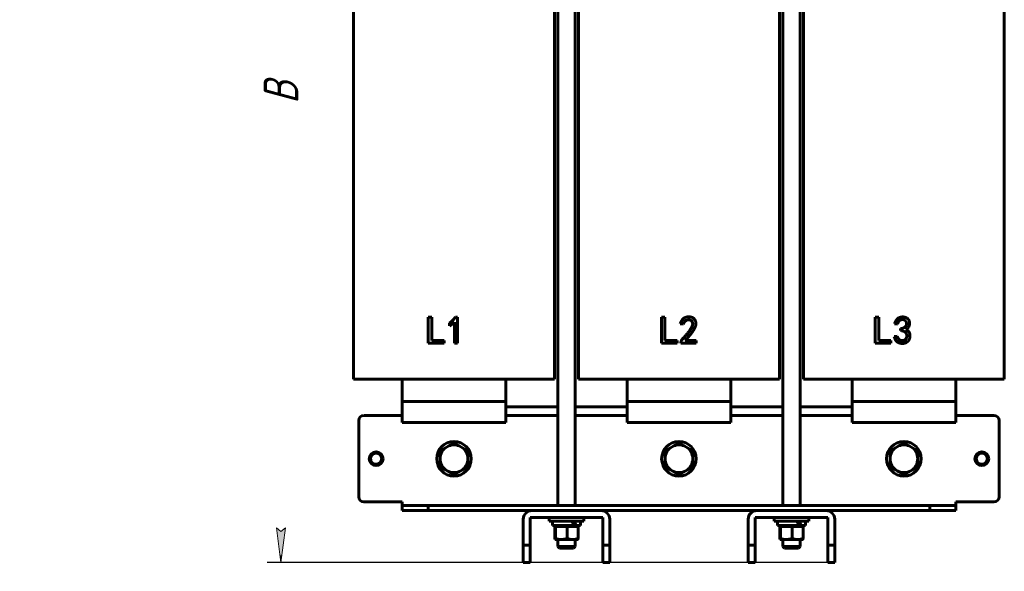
# Model space of a CAD drawing. Header units: millimetres. Extents: x 0 to 297, y 0 to 420.
# Tile 2 of 7: x 0 to 142, y 82 to 161. Entities that reach past the tile are written whole.
import ezdxf

# ---------------------------------------------------------------- set-up
doc = ezdxf.new("R2010")
doc.units = ezdxf.units.MM
doc.linetypes.add('K5LT_BASIC', pattern=[0])
doc.linetypes.add('K5LT_THIN', pattern=[0])
doc.layers.add('Системный слой', color=7, linetype='Continuous')
doc.styles.add('KDIMTEXTSTYLE', font='GOST_AU.SHX', dxfattribs={"width": 0.96, "oblique": 15, "height": 5})
doc.dimstyles.new('KDIMSTYLE (0.25)', dxfattribs={"dimtxt": 5, "dimasz": 1, "dimexe": 2, "dimexo": 0, "dimgap": 1, "dimtad": 1, "dimlfac": 4, "dimtxsty": 'KDIMTEXTSTYLE', "dimsah": 1, "dimcen": 0, "dimdle": 1, "dimadec": 0, "dimazin": 0, "dimtfac": 0.667, "dimtmove": 0, "dimatfit": 3, "dimfxl": 1, "dimtvp": 1, "dimtolj": 1, "dimtzin": 0, "dimarcsym": 0})

# ---------------------------------------------------------------- blocks, each defined once
blk = doc.blocks.new('U1')
at = {"layer": 'Системный слой', "color": 150, "linetype": 'K5LT_BASIC', "lineweight": 60, "true_color": 0x0080ff}
for p, q in [((77.31, 86.3), (77.33, 86.23)), ((77.33, 86.23), (77.34, 86.19)), ((77.34, 86.19), (77.34, 86.19)), ((77.34, 86.19), (77.34, 86.19)), ((77.34, 86.19), (77.34, 86.18)), ((77.34, 86.18), (77.35, 86.17)), ((77.35, 86.17), (77.36, 86.16)), ((77.36, 86.16), (77.36, 86.15)), ((77.36, 86.15), (77.36, 86.15)), ((77.36, 86.15), (77.36, 86.15)), ((77.36, 86.15), (77.37, 86.15))]:
    blk.add_line(p, q, dxfattribs=at)
blk = doc.blocks.new('U8')
at = {"layer": 'Системный слой', "color": 150, "linetype": 'K5LT_BASIC', "lineweight": 60, "true_color": 0x0080ff}
for start, end in [(0, 195.1249), (270, 198.1124), (270, 197.428), (270, 185.0628), (270, 197.7317), (90, 270), (270, 90)]:
    blk.add_arc((51.49, 97.83), 0.812, start, end, dxfattribs=at)
blk = doc.blocks.new('U9')
at = {"layer": 'Системный слой', "color": 150, "linetype": 'K5LT_BASIC', "lineweight": 60, "true_color": 0x0080ff}
for p, q in [((58.99, 90.33), (73.99, 90.33)), ((83.99, 90.33), (106.49, 90.33)), ((116.49, 90.33), (131.49, 90.33))]:
    blk.add_line(p, q, dxfattribs=at)
blk = doc.blocks.new('U10')
at = {"layer": 'Системный слой', "color": 150, "linetype": 'K5LT_BASIC', "lineweight": 60, "true_color": 0x0080ff}
for start, end in [(0, 195.1249), (270, 185.5193), (270, 185.4976), (270, 185.063), (270, 185.4977), (270, 211.8685), (270, 180)]:
    blk.add_arc((138.99, 97.83), 0.812, start, end, dxfattribs=at)
blk = doc.blocks.new('U11')
at = {"layer": 'Системный слой', "color": 150, "linetype": 'K5LT_BASIC', "lineweight": 60, "true_color": 0x0080ff}
for p, q in [((49.74, 104.08), (55.24, 104.08)), ((70.24, 104.08), (77.74, 104.08)), ((80.24, 104.08), (87.74, 104.08)), ((102.74, 104.08), (110.24, 104.08)), ((112.74, 104.08), (120.24, 104.08)), ((135.24, 104.08), (140.74, 104.08))]:
    blk.add_line(p, q, dxfattribs=at)
blk = doc.blocks.new('U13')
at = {"layer": 'Системный слой', "color": 150, "linetype": 'K5LT_BASIC', "lineweight": 60, "true_color": 0x0080ff}
for p, q in [((76.49, 88.83), (76.9, 88.83)), ((76.9, 88.83), (81.49, 88.83))]:
    blk.add_line(p, q, dxfattribs=at)
blk = doc.blocks.new('U15')
at = {"layer": 'Системный слой', "color": 150, "linetype": 'K5LT_BASIC', "lineweight": 60, "true_color": 0x0080ff}
for p, q in [((108.99, 88.83), (109.4, 88.83)), ((109.4, 88.83), (113.99, 88.83))]:
    blk.add_line(p, q, dxfattribs=at)
blk = doc.blocks.new('U16')
at = {"layer": 'Системный слой', "color": 150, "linetype": 'K5LT_BASIC', "lineweight": 60, "true_color": 0x0080ff}
for p, q in [((76.98, 88.18), (80.09, 88.18)), ((80.38, 88.18), (81, 88.18))]:
    blk.add_line(p, q, dxfattribs=at)
blk = doc.blocks.new('U18')
at = {"layer": 'Системный слой', "color": 150, "linetype": 'K5LT_BASIC', "lineweight": 60, "true_color": 0x0080ff}
for p, q in [((109.81, 86.3), (109.83, 86.23)), ((109.83, 86.23), (109.84, 86.19)), ((109.84, 86.19), (109.84, 86.19)), ((109.84, 86.19), (109.84, 86.19)), ((109.84, 86.19), (109.84, 86.18)), ((109.84, 86.18), (109.85, 86.17)), ((109.85, 86.17), (109.86, 86.16)), ((109.86, 86.16), (109.86, 86.15)), ((109.86, 86.15), (109.86, 86.15)), ((109.86, 86.15), (109.86, 86.15)), ((109.86, 86.15), (109.87, 86.15))]:
    blk.add_line(p, q, dxfattribs=at)
blk = doc.blocks.new('U21')
at = {"layer": 'Системный слой', "color": 150, "linetype": 'K5LT_BASIC', "lineweight": 60, "true_color": 0x0080ff}
for p, q in [((109.48, 88.18), (112.59, 88.18)), ((112.88, 88.18), (113.5, 88.18))]:
    blk.add_line(p, q, dxfattribs=at)
blk = doc.blocks.new('U28')
at = {"layer": 'Системный слой', "color": 150, "linetype": 'K5LT_BASIC', "lineweight": 60, "true_color": 0x0080ff}
for p, q in [((80.24, 181.26), (80.24, 193.33)), ((80.24, 91.08), (80.24, 180.51)), ((80.24, 85.15), (80.24, 86.15))]:
    blk.add_line(p, q, dxfattribs=at)
blk = doc.blocks.new('U29')
at = {"layer": 'Системный слой', "color": 150, "linetype": 'K5LT_BASIC', "lineweight": 60, "true_color": 0x0080ff}
for p, q in [((77.74, 181.26), (77.74, 193.33)), ((77.74, 91.08), (77.74, 180.51)), ((77.74, 85.15), (77.74, 86.15))]:
    blk.add_line(p, q, dxfattribs=at)
blk = doc.blocks.new('U30')
at = {"layer": 'Системный слой', "color": 150, "linetype": 'K5LT_BASIC', "lineweight": 60, "true_color": 0x0080ff}
for p, q in [((112.74, 181.26), (112.74, 193.33)), ((112.74, 91.08), (112.74, 180.51)), ((112.74, 85.15), (112.74, 86.15))]:
    blk.add_line(p, q, dxfattribs=at)
blk = doc.blocks.new('U31')
at = {"layer": 'Системный слой', "color": 150, "linetype": 'K5LT_BASIC', "lineweight": 60, "true_color": 0x0080ff}
for p, q in [((110.24, 181.37), (110.24, 193.33)), ((110.24, 91.08), (110.24, 180.61)), ((110.24, 85.15), (110.24, 86.15))]:
    blk.add_line(p, q, dxfattribs=at)
blk = doc.blocks.new('U53')
at = {"layer": 'Системный слой', "color": 150, "linetype": 'K5LT_BASIC', "lineweight": 60, "true_color": 0x0080ff}
for p, q in [((70.24, 105.33), (77.74, 105.33)), ((80.24, 105.33), (87.74, 105.33))]:
    blk.add_line(p, q, dxfattribs=at)
blk = doc.blocks.new('U55')
at = {"layer": 'Системный слой', "color": 150, "linetype": 'K5LT_BASIC', "lineweight": 60, "true_color": 0x0080ff}
for p, q in [((102.74, 105.33), (110.24, 105.33)), ((112.74, 105.33), (120.24, 105.33))]:
    blk.add_line(p, q, dxfattribs=at)
blk = doc.blocks.new('KDIMARROW_01')
at = {"layer": 'Системный слой'}
blk.add_hatch(color=0, dxfattribs=at).paths.add_polyline_path([(-5, -0.66), (0, 0), (-5, 0.66), (-4.5, 0)])
at = {"layer": 'Системный слой', "color": 0, "linetype": 'K5LT_THIN', "lineweight": 18}
for p, q in [((-4.5, 0), (-5, 0.66)), ((-5, 0.66), (0, 0)), ((0, 0), (-5, -0.66)), ((-5, -0.66), (-4.5, 0)), ((0, 0), (-1, 0))]:
    blk.add_line(p, q, dxfattribs=at)

msp = doc.modelspace()

# ---------------------------------------------------------------- linework, layer by layer
at = {"layer": 'Системный слой', "color": 150, "linetype": 'K5LT_BASIC', "lineweight": 60, "true_color": 0x0080ff}
for p, q in [((48.2391, 174.3275), (48.2391, 109.3275)), ((77.2391, 174.3275), (77.2391, 109.3275)), ((80.7391, 174.3275), (80.7391, 109.3275)), ((109.7391, 174.3275), (109.7391, 109.3275)), ((113.2391, 174.3275), (113.2391, 109.3275)), ((142.2391, 174.3275), (142.2391, 109.3275)), ((59.0268, 118.2498), (59.5312, 118.2498)), ((59.0268, 114.4998), (59.0268, 118.2498)), ((59.5312, 118.2498), (59.5312, 114.9165)), ((62.9742, 118.2937), (63.2374, 118.2937)), ((63.2374, 118.2937), (63.2374, 114.5217)), ((92.7111, 118.2498), (93.2154, 118.2498)), ((92.7111, 114.4998), (92.7111, 118.2498)), ((93.2154, 118.2498), (93.2154, 114.9165)), ((123.5882, 118.2498), (124.0926, 118.2498)), ((123.5882, 114.4998), (123.5882, 118.2498)), ((124.0926, 118.2498), (124.0926, 114.9165)), ((62.0751, 116.9998), (62.0751, 117.4165)), ((62.7988, 114.5217), (62.7988, 117.548)), ((95.847, 117.263), (95.4304, 117.3287)), ((126.79, 117.263), (126.3953, 117.3287)), ((126.3514, 115.4647), (126.7461, 115.5305)), ((127.2505, 116.3419), (127.2505, 116.627)), ((61.3075, 114.4998), (59.0268, 114.4998)), ((59.5312, 114.9165), (61.3075, 114.9165)), ((61.3075, 114.9165), (61.3075, 114.4998)), ((63.2374, 114.5217), (62.7988, 114.5217)), ((94.9918, 114.4998), (92.7111, 114.4998)), ((93.2154, 114.9165), (94.9918, 114.9165)), ((94.9918, 114.9165), (94.9918, 114.4998)), ((95.5181, 114.5217), (95.5181, 114.6094)), ((97.733, 114.5217), (95.5181, 114.5217)), ((96.154, 114.9165), (97.733, 114.9165)), ((97.733, 114.9165), (97.733, 114.5217)), ((125.869, 114.4998), (123.5882, 114.4998)), ((124.0926, 114.9165), (125.869, 114.9165)), ((125.869, 114.9165), (125.869, 114.4998)), ((48.2391, 109.3275), (53.2391, 109.3275)), ((53.2391, 109.3275), (72.2391, 109.3275)), ((55.2391, 109.3275), (55.2391, 106.5775)), ((70.2391, 109.3275), (70.2391, 106.5775)), ((72.2391, 109.3275), (77.2391, 109.3275)), ((80.7391, 109.3275), (85.7391, 109.3275)), ((85.7391, 109.3275), (104.7391, 109.3275)), ((87.7391, 109.3275), (87.7391, 106.5775)), ((102.7391, 109.3275), (102.7391, 106.5775)), ((104.7391, 109.3275), (109.7391, 109.3275)), ((113.2391, 109.3275), (118.2391, 109.3275)), ((118.2391, 109.3275), (137.2391, 109.3275)), ((120.2391, 109.3275), (120.2391, 106.5775)), ((135.2391, 109.3275), (135.2391, 106.5775)), ((137.2391, 109.3275), (142.2391, 109.3275)), ((55.2391, 106.5775), (55.2391, 106.0775)), ((70.2391, 106.0775), (55.2391, 106.0775)), ((55.2391, 106.0775), (55.2391, 103.0775)), ((70.2391, 106.5775), (70.2391, 106.0775)), ((70.2391, 106.0775), (70.2391, 103.0775)), ((87.7391, 106.5775), (87.7391, 106.0775)), ((102.7391, 106.0775), (87.7391, 106.0775)), ((87.7391, 106.0775), (87.7391, 103.0775)), ((102.7391, 106.5775), (102.7391, 106.0775)), ((102.7391, 106.0775), (102.7391, 103.0775)), ((120.2391, 106.5775), (120.2391, 106.0775)), ((135.2391, 106.0775), (120.2391, 106.0775)), ((120.2391, 106.0775), (120.2391, 103.0775)), ((135.2391, 106.5775), (135.2391, 106.0775)), ((135.2391, 106.0775), (135.2391, 103.0775)), ((48.9891, 103.3275), (48.9891, 92.3275)), ((70.2391, 103.0775), (55.2391, 103.0775)), ((102.7391, 103.0775), (87.7391, 103.0775)), ((135.2391, 103.0775), (120.2391, 103.0775)), ((141.4891, 92.3275), (141.4891, 103.3275)), ((62.7391, 100.1369), (61.7391, 99.5596)), ((63.7391, 99.5596), (62.7391, 100.1369)), ((95.2391, 100.1369), (94.2391, 99.5596)), ((96.2391, 99.5596), (95.2391, 100.1369)), ((127.7391, 100.1369), (126.7391, 99.5596)), ((128.7391, 99.5596), (127.7391, 100.1369)), ((61.7391, 99.5596), (60.7391, 98.9822)), ((60.7391, 98.9822), (60.7391, 97.8275)), ((64.7391, 98.9822), (63.7391, 99.5596)), ((64.7391, 97.8275), (64.7391, 98.9822)), ((94.2391, 99.5596), (93.2391, 98.9822)), ((93.2391, 98.9822), (93.2391, 97.8275)), ((97.2391, 98.9822), (96.2391, 99.5596)), ((97.2391, 97.8275), (97.2391, 98.9822)), ((126.7391, 99.5596), (125.7391, 98.9822)), ((125.7391, 98.9822), (125.7391, 97.8275)), ((129.7391, 98.9822), (128.7391, 99.5596)), ((129.7391, 97.8275), (129.7391, 98.9822)), ((60.7391, 97.8275), (60.7391, 96.6728)), ((64.7391, 96.6728), (64.7391, 97.8275)), ((93.2391, 97.8275), (93.2391, 96.6728)), ((97.2391, 96.6728), (97.2391, 97.8275)), ((125.7391, 97.8275), (125.7391, 96.6728)), ((129.7391, 96.6728), (129.7391, 97.8275)), ((60.7391, 96.6728), (61.7391, 96.0955)), ((61.7391, 96.0955), (62.7391, 95.5181)), ((62.7391, 95.5181), (63.7391, 96.0955)), ((63.7391, 96.0955), (64.7391, 96.6728)), ((93.2391, 96.6728), (94.2391, 96.0955)), ((94.2391, 96.0955), (95.2391, 95.5181)), ((95.2391, 95.5181), (96.2391, 96.0955)), ((96.2391, 96.0955), (97.2391, 96.6728)), ((125.7391, 96.6728), (126.7391, 96.0955)), ((126.7391, 96.0955), (127.7391, 95.5181)), ((127.7391, 95.5181), (128.7391, 96.0955)), ((128.7391, 96.0955), (129.7391, 96.6728)), ((49.7391, 91.5775), (55.2391, 91.5775)), ((55.2391, 91.0775), (55.2391, 91.5775)), ((55.2391, 91.0775), (58.9891, 91.0775)), ((55.2391, 90.3275), (55.2391, 91.0775)), ((58.9891, 91.0775), (131.4891, 91.0775)), ((58.9891, 91.0775), (58.9891, 90.3275)), ((131.4891, 90.3275), (131.4891, 91.0775)), ((131.4891, 91.0775), (135.2391, 91.0775)), ((135.2391, 91.5775), (140.7391, 91.5775)), ((135.2391, 91.0775), (135.2391, 91.5775)), ((135.2391, 91.0775), (135.2391, 90.3275)), ((58.9891, 90.3275), (55.2391, 90.3275)), ((83.9891, 90.3275), (73.9891, 90.3275)), ((106.4891, 90.3275), (116.4891, 90.3275)), ((135.2391, 90.3275), (131.4891, 90.3275)), ((72.7391, 89.0775), (72.7391, 85.3275)), ((73.7391, 89.3275), (84.2391, 89.3275)), ((73.7391, 85.3275), (73.7391, 89.3275)), ((76.4891, 88.8275), (76.4891, 89.3275)), ((76.9766, 88.1775), (76.9766, 88.8275)), ((81.0016, 88.1775), (81.0016, 88.8275)), ((81.4891, 88.8275), (81.4891, 89.3275)), ((84.2391, 89.3275), (84.2391, 85.3275)), ((85.2391, 85.3275), (85.2391, 89.0775)), ((105.2391, 85.3275), (105.2391, 89.0775)), ((106.2391, 89.3275), (106.2391, 85.3275)), ((116.7391, 89.3275), (106.2391, 89.3275)), ((108.9891, 88.8275), (108.9891, 89.3275)), ((109.4766, 88.1775), (109.4766, 88.8275)), ((113.5016, 88.1775), (113.5016, 88.8275)), ((113.9891, 88.8275), (113.9891, 89.3275)), ((116.7391, 85.3275), (116.7391, 89.3275)), ((117.7391, 89.0775), (117.7391, 85.3275)), ((77.3149, 88.0275), (77.4182, 88.0275)), ((77.3149, 86.2977), (77.3149, 88.0275)), ((77.4182, 86.2977), (77.4182, 88.0275)), ((77.4182, 88.0275), (79.0925, 88.0275)), ((77.5354, 88.1775), (77.5354, 88.0275)), ((79.0925, 88.0275), (80.6633, 88.0275)), ((79.0925, 86.2977), (79.0925, 88.0275)), ((80.3847, 88.1775), (80.0898, 88.1775)), ((80.4429, 88.1775), (80.4429, 88.0275)), ((80.6633, 86.2977), (80.6633, 88.0275)), ((109.8149, 88.0275), (109.9182, 88.0275)), ((109.8149, 86.2977), (109.8149, 88.0275)), ((109.9182, 86.2977), (109.9182, 88.0275)), ((109.9182, 88.0275), (111.5925, 88.0275)), ((110.0354, 88.1775), (110.0354, 88.0275)), ((111.5925, 88.0275), (113.1633, 88.0275)), ((111.5925, 86.2977), (111.5925, 88.0275)), ((112.8847, 88.1775), (112.5898, 88.1775)), ((112.9429, 88.1775), (112.9429, 88.0275)), ((113.1633, 86.2977), (113.1633, 88.0275)), ((77.3641, 86.1525), (77.3616, 86.154)), ((77.3641, 86.1525), (77.3666, 86.1525)), ((77.3666, 86.1525), (78.2554, 86.1525)), ((78.2554, 86.1525), (79.8779, 86.1525)), ((80.6141, 86.1525), (79.8779, 86.1525)), ((80.6141, 86.1525), (80.6166, 86.154)), ((109.8641, 86.1525), (109.8616, 86.154)), ((109.8641, 86.1525), (109.8666, 86.1525)), ((109.8666, 86.1525), (110.7554, 86.1525)), ((110.7554, 86.1525), (112.3779, 86.1525)), ((113.1141, 86.1525), (112.3779, 86.1525)), ((113.1141, 86.1525), (113.1166, 86.154)), ((72.7391, 85.3275), (73.7391, 85.3275)), ((72.7391, 82.8275), (72.7391, 85.3275)), ((73.7391, 85.3275), (73.7391, 82.8275)), ((77.9891, 84.9025), (77.7391, 85.1525)), ((77.7391, 85.1525), (80.2391, 85.1525)), ((79.9891, 84.9025), (77.9891, 84.9025)), ((79.9891, 84.9025), (80.2391, 85.1525)), ((84.2391, 85.3275), (85.2391, 85.3275)), ((84.2391, 82.8275), (84.2391, 85.3275)), ((85.2391, 85.3275), (85.2391, 82.8275)), ((105.2391, 85.3275), (106.2391, 85.3275)), ((105.2391, 82.8275), (105.2391, 85.3275)), ((106.2391, 85.3275), (106.2391, 82.8275)), ((110.4891, 84.9025), (110.2391, 85.1525)), ((110.2391, 85.1525), (112.7391, 85.1525)), ((112.4891, 84.9025), (110.4891, 84.9025)), ((112.4891, 84.9025), (112.7391, 85.1525)), ((116.7391, 85.3275), (117.7391, 85.3275)), ((116.7391, 82.8275), (116.7391, 85.3275)), ((117.7391, 85.3275), (117.7391, 82.8275)), ((73.7391, 82.8275), (72.7391, 82.8275)), ((85.2391, 82.8275), (84.2391, 82.8275)), ((106.2391, 82.8275), (105.2391, 82.8275)), ((117.7391, 82.8275), (116.7391, 82.8275))]:
    msp.add_line(p, q, dxfattribs=at)
for centre, radius in [((62.7391, 97.8275), 2.5), ((95.2391, 97.8275), 2.5), ((127.7391, 97.8275), 2.5), ((51.4891, 97.8275), 1), ((138.9891, 97.8275), 1)]:
    msp.add_circle(centre, radius, dxfattribs=at)
for centre, radius, start, end in [((49.7391, 103.3275), 0.75, 90, 180), ((140.7391, 103.3275), 0.75, 360, 90), ((62.7391, 97.8275), 2, 60, 120), ((95.2391, 97.8275), 2, 60, 120), ((127.7391, 97.8275), 2, 60, 120), ((62.7391, 97.8275), 2, 120, 180), ((62.7391, 97.8275), 2, 0, 60), ((95.2391, 97.8275), 2, 120, 180), ((95.2391, 97.8275), 2, 0, 60), ((127.7391, 97.8275), 2, 120, 180), ((127.7391, 97.8275), 2, 0, 60), ((51.4891, 97.8275), 0.8125, 180, 270.000001), ((62.7391, 97.8275), 2, 180, 240), ((62.7391, 97.8275), 2, 300, 0), ((95.2391, 97.8275), 2, 180, 240), ((95.2391, 97.8275), 2, 300, 0), ((127.7391, 97.8275), 2, 180, 240), ((127.7391, 97.8275), 2, 300, 0), ((138.9891, 97.8275), 0.8125, 180, 270.000001), ((62.7391, 97.8275), 2, 240, 300), ((95.2391, 97.8275), 2, 240, 300), ((127.7391, 97.8275), 2, 240, 300), ((49.7391, 92.3275), 0.75, 180, 270), ((140.7391, 92.3275), 0.75, 270, 0), ((73.9891, 89.0775), 1.25, 90, 180), ((83.9891, 89.0775), 1.25, 0, 90), ((106.4891, 89.0775), 1.25, 90, 180), ((116.4891, 89.0775), 1.25, 0, 90)]:
    msp.add_arc(centre, radius, start, end, dxfattribs=at)
for centre in [(78.9891, 88.1775), (111.4891, 88.1775)]:
    msp.add_ellipse(centre, major_axis=(-1.8146, 3.4557), ratio=0.25185653, start_param=4.58090175, end_param=4.76847309, dxfattribs=at)
for points, knots in [([(62.0751, 117.4165), (62.1201, 117.4477), (62.2095, 117.5096), (62.3364, 117.6104), (62.4591, 117.713), (62.5739, 117.8216), (62.6844, 117.9325), (62.787, 118.0489), (62.8846, 118.1685), (62.9443, 118.2519), (62.9742, 118.2937)], [0, 0, 0, 0, 0.13006582, 0.25831326, 0.38469489, 0.50980067, 0.63347879, 0.75645956, 0.87807443, 1, 1, 1, 1]), ([(95.4304, 117.3287), (95.4451, 117.3695), (95.4737, 117.4489), (95.523, 117.5619), (95.5739, 117.6671), (95.6278, 117.7637), (95.686, 117.8512), (95.7469, 117.9304), (95.8108, 118.0011), (95.8781, 118.0635), (95.9485, 118.1184), (96.0224, 118.1661), (96.0989, 118.2077), (96.1784, 118.243), (96.261, 118.2715), (96.347, 118.2922), (96.4357, 118.3082), (96.4962, 118.3131), (96.5268, 118.3156)], [0, 0, 0, 0, 0.08241802, 0.16034966, 0.23424823, 0.30454518, 0.37064608, 0.43376133, 0.49425277, 0.55180366, 0.60792094, 0.66374709, 0.71879655, 0.77341353, 0.82892315, 0.88460434, 0.94155821, 1, 1, 1, 1]), ([(96.5268, 118.3156), (96.5626, 118.3185), (96.632, 118.324), (96.7338, 118.3251), (96.8299, 118.3184), (96.9219, 118.3058), (97.0118, 118.2835), (97.1019, 118.2506), (97.1931, 118.2061), (97.2852, 118.1515), (97.3754, 118.0847), (97.4571, 118.0007), (97.5292, 117.9012), (97.5936, 117.7886), (97.6456, 117.6619), (97.6769, 117.5209), (97.6883, 117.3679), (97.682, 117.2329), (97.6667, 117.1187), (97.6452, 117.0274), (97.6142, 116.9324), (97.5777, 116.8322), (97.5293, 116.7291), (97.4747, 116.621), (97.4095, 116.5098), (97.3503, 116.4138), (97.2967, 116.3338), (97.2518, 116.2685), (97.2027, 116.1988), (97.1477, 116.1258), (97.0895, 116.0479), (97.0269, 115.9657), (96.9594, 115.8798), (96.8878, 115.7894), (96.8116, 115.6944), (96.7306, 115.5956), (96.6448, 115.4932), (96.5555, 115.3857), (96.4617, 115.2741), (96.3632, 115.1584), (96.2598, 115.0392), (96.1898, 114.9579), (96.154, 114.9165)], [0, 0, 0, 0, 0.02310656, 0.04493778, 0.06559311, 0.08517897, 0.10479051, 0.12523209, 0.14694705, 0.17012938, 0.19419545, 0.21914208, 0.24537478, 0.27329711, 0.30267941, 0.33331043, 0.36607379, 0.40138692, 0.42025658, 0.44033686, 0.46176764, 0.48470195, 0.50908531, 0.53517286, 0.56279205, 0.59220807, 0.60795028, 0.62490517, 0.64331916, 0.66291437, 0.68387167, 0.70605218, 0.72956437, 0.75430289, 0.78051408, 0.80806361, 0.83670792, 0.86671625, 0.89820068, 0.93078248, 0.96470934, 1, 1, 1, 1]), ([(126.3953, 117.3287), (126.4183, 117.3923), (126.4631, 117.516), (126.5469, 117.6901), (126.6441, 117.8469), (126.7353, 117.9653), (126.8154, 118.0503), (126.8818, 118.1051), (126.9521, 118.1549), (127.0284, 118.1966), (127.1095, 118.2321), (127.196, 118.2593), (127.2872, 118.2805), (127.3823, 118.2948), (127.4781, 118.3024), (127.5722, 118.3055), (127.6633, 118.3008), (127.7516, 118.2927), (127.8365, 118.2768), (127.9184, 118.256), (127.9968, 118.2279), (128.0727, 118.1959), (128.1436, 118.1576), (128.2103, 118.1157), (128.2701, 118.067), (128.3263, 118.0156), (128.3746, 117.957), (128.4191, 117.895), (128.458, 117.8279), (128.4902, 117.7561), (128.5171, 117.6817), (128.5372, 117.6047), (128.5522, 117.5264), (128.5593, 117.4459), (128.5601, 117.3641), (128.5543, 117.2805), (128.5419, 117.1953), (128.5236, 117.1087), (128.4973, 117.0222), (128.4594, 116.9381), (128.4113, 116.8568), (128.3529, 116.7783), (128.2845, 116.7025), (128.205, 116.6305), (128.1163, 116.56), (128.0515, 116.5174), (128.0181, 116.4954)], [0, 0, 0, 0, 0.04746444, 0.09248874, 0.13547502, 0.17696735, 0.19729026, 0.21741621, 0.23737139, 0.25781423, 0.27835427, 0.29953832, 0.32141865, 0.34413378, 0.36704891, 0.38894083, 0.41027563, 0.43112367, 0.45124241, 0.47090509, 0.49046528, 0.50973072, 0.52871593, 0.54703321, 0.56504345, 0.58281382, 0.60050352, 0.61824533, 0.6364913, 0.65488651, 0.67348631, 0.69199632, 0.71077053, 0.72949839, 0.74871961, 0.76817584, 0.78836018, 0.80918736, 0.83031407, 0.85178086, 0.87387613, 0.89659843, 0.92044673, 0.94549845, 0.97191998, 1, 1, 1, 1]), ([(62.7988, 117.548), (62.7488, 117.5001), (62.646, 117.4014), (62.4729, 117.2643), (62.2821, 117.1282), (62.1454, 117.0434), (62.0751, 116.9998)], [0, 0, 0, 0, 0.2279817, 0.46982636, 0.72714039, 1, 1, 1, 1]), ([(95.5181, 114.6094), (95.5207, 114.6366), (95.526, 114.6906), (95.5445, 114.77), (95.5706, 114.8476), (95.6048, 114.9232), (95.6472, 114.997), (95.6992, 115.0673), (95.7573, 115.1372), (95.8268, 115.2034), (95.9018, 115.2737), (95.9794, 115.3543), (96.0635, 115.4422), (96.1507, 115.5412), (96.2445, 115.6479), (96.3415, 115.7652), (96.4439, 115.8911), (96.5489, 116.0231), (96.6517, 116.1556), (96.7465, 116.2841), (96.8327, 116.4041), (96.9097, 116.5159), (96.9752, 116.621), (97.0322, 116.7176), (97.0808, 116.8057), (97.1293, 116.9108), (97.1751, 117.032), (97.211, 117.1698), (97.2273, 117.2972), (97.2209, 117.4144), (97.1957, 117.5213), (97.1517, 117.6182), (97.09, 117.7057), (97.011, 117.7802), (96.9211, 117.8416), (96.8209, 117.8829), (96.7138, 117.9037), (96.6017, 117.9018), (96.4888, 117.8817), (96.3762, 117.8468), (96.2677, 117.7928), (96.1615, 117.7253), (96.063, 117.6385), (95.9764, 117.5315), (95.9028, 117.4049), (95.8661, 117.3114), (95.847, 117.263)], [0, 0, 0, 0, 0.01552874, 0.03086416, 0.04632002, 0.06205331, 0.07807927, 0.09464067, 0.1118158, 0.12980486, 0.14921579, 0.17036731, 0.19348936, 0.21849574, 0.24548804, 0.2743887, 0.30518678, 0.3378863, 0.37042184, 0.40073445, 0.42880222, 0.45454634, 0.47803154, 0.49931806, 0.51842783, 0.53525903, 0.56521468, 0.59210152, 0.61616023, 0.63808869, 0.65854431, 0.67834806, 0.69836848, 0.71908738, 0.73986985, 0.76005582, 0.78031527, 0.80159284, 0.8234931, 0.84548489, 0.86844755, 0.89231131, 0.91699765, 0.9428597, 0.97036108, 1, 1, 1, 1]), ([(127.2505, 116.627), (127.2877, 116.6308), (127.3596, 116.6381), (127.463, 116.6576), (127.5588, 116.6795), (127.6465, 116.7073), (127.7264, 116.7398), (127.7989, 116.7767), (127.863, 116.8194), (127.9192, 116.8667), (127.9684, 116.9181), (128.01, 116.9735), (128.0446, 117.0325), (128.0716, 117.0956), (128.0906, 117.1625), (128.1043, 117.2329), (128.1084, 117.307), (128.1069, 117.3834), (128.0988, 117.459), (128.0814, 117.5306), (128.0569, 117.5968), (128.0256, 117.6584), (127.9848, 117.7132), (127.9376, 117.7632), (127.8825, 117.8072), (127.821, 117.8451), (127.7551, 117.876), (127.6877, 117.9012), (127.6188, 117.9163), (127.5491, 117.9245), (127.4782, 117.9257), (127.4064, 117.9169), (127.3335, 117.9014), (127.26, 117.8782), (127.1868, 117.8454), (127.1181, 117.798), (127.054, 117.7386), (126.992, 117.6682), (126.9362, 117.5838), (126.8823, 117.4884), (126.8325, 117.3806), (126.8046, 117.3033), (126.79, 117.263)], [0, 0, 0, 0, 0.03462794, 0.06703024, 0.097477, 0.12566316, 0.15223679, 0.17738843, 0.20092317, 0.22355272, 0.24539428, 0.26673373, 0.28766012, 0.30869166, 0.33014159, 0.35210257, 0.37499794, 0.39885321, 0.42286253, 0.44533137, 0.46701654, 0.48823901, 0.50907787, 0.53020956, 0.5518132, 0.57424695, 0.597043, 0.61919971, 0.64082084, 0.66230747, 0.68415047, 0.70638526, 0.72923241, 0.75321021, 0.77781078, 0.803296, 0.83013044, 0.85877792, 0.89004277, 0.92376706, 0.96027339, 1, 1, 1, 1]), ([(128.0181, 116.4954), (128.0671, 116.4722), (128.163, 116.4268), (128.2913, 116.335), (128.4014, 116.2267), (128.4776, 116.123), (128.5291, 116.0326), (128.5598, 115.9583), (128.5832, 115.879), (128.6001, 115.795), (128.6109, 115.706), (128.6136, 115.6117), (128.6104, 115.5121), (128.5998, 115.4093), (128.5829, 115.3061), (128.5557, 115.2067), (128.521, 115.1122), (128.4775, 115.0225), (128.425, 114.9383), (128.363, 114.8598), (128.2942, 114.7854), (128.2161, 114.718), (128.1335, 114.6567), (128.0467, 114.6035), (127.9574, 114.5587), (127.8652, 114.5227), (127.7703, 114.4959), (127.6727, 114.4773), (127.5722, 114.4664), (127.47, 114.4653), (127.3681, 114.4713), (127.2689, 114.4866), (127.1727, 114.5069), (127.0803, 114.537), (126.9908, 114.5729), (126.9056, 114.6181), (126.8235, 114.6697), (126.7451, 114.7285), (126.6717, 114.7952), (126.605, 114.8696), (126.5443, 114.9507), (126.493, 115.0403), (126.4457, 115.1356), (126.4076, 115.2391), (126.3743, 115.349), (126.3591, 115.4256), (126.3514, 115.4647)], [0, 0, 0, 0, 0.03538327, 0.06927054, 0.10256232, 0.13597995, 0.15301647, 0.17047079, 0.18839004, 0.20699545, 0.2264245, 0.24696799, 0.26857284, 0.29152069, 0.31450809, 0.33687733, 0.35877384, 0.38022589, 0.40193273, 0.42349476, 0.44553457, 0.46811221, 0.49076811, 0.51277593, 0.53454329, 0.5560063, 0.57735222, 0.59897808, 0.62086958, 0.64335058, 0.66569671, 0.68752371, 0.70890995, 0.7299007, 0.75093618, 0.77191573, 0.79283472, 0.8143218, 0.83587148, 0.85755232, 0.87957081, 0.90194285, 0.9249779, 0.94900803, 0.97392899, 1, 1, 1, 1]), ([(126.7461, 115.5305), (126.7617, 115.4845), (126.7923, 115.3942), (126.8583, 115.2695), (126.9372, 115.1569), (127.013, 115.0726), (127.0814, 115.0151), (127.1354, 114.9774), (127.1921, 114.9451), (127.2532, 114.9214), (127.3164, 114.901), (127.3834, 114.8895), (127.4529, 114.883), (127.5244, 114.8819), (127.5957, 114.8884), (127.6645, 114.9014), (127.7298, 114.9207), (127.7913, 114.9476), (127.8481, 114.9824), (127.9025, 115.022), (127.9523, 115.0697), (127.997, 115.1239), (128.0374, 115.1821), (128.0724, 115.2428), (128.1013, 115.3058), (128.1228, 115.3711), (128.1396, 115.438), (128.1489, 115.5072), (128.1533, 115.5784), (128.1504, 115.6506), (128.1431, 115.722), (128.128, 115.7901), (128.1078, 115.854), (128.0827, 115.9146), (128.05, 115.9701), (128.0124, 116.0219), (127.969, 116.0696), (127.9188, 116.1127), (127.8623, 116.1527), (127.7983, 116.1897), (127.7258, 116.2222), (127.6464, 116.2535), (127.5584, 116.2799), (127.4631, 116.3042), (127.3595, 116.3254), (127.2877, 116.3363), (127.2505, 116.3419)], [0, 0, 0, 0, 0.04215454, 0.0827972, 0.12217678, 0.1614951, 0.18087534, 0.19981306, 0.21867601, 0.23747276, 0.25668356, 0.27630675, 0.29640426, 0.31735628, 0.33839144, 0.35852064, 0.37818192, 0.39747044, 0.41668702, 0.43603721, 0.45585149, 0.47640701, 0.4970419, 0.51739286, 0.53730339, 0.5571791, 0.57704785, 0.59725535, 0.61776904, 0.6389669, 0.66004943, 0.68004189, 0.69954754, 0.71821708, 0.7369917, 0.75535449, 0.77384959, 0.79287197, 0.81279364, 0.8339915, 0.8570584, 0.88180128, 0.90815989, 0.93682088, 0.96733688, 1, 1, 1, 1]), ([(50.7335, 97.2553), (50.7191, 97.2755), (50.6933, 97.3146), (50.6611, 97.3725), (50.6383, 97.4208), (50.621, 97.4625), (50.6086, 97.4965), (50.5982, 97.5287), (50.5891, 97.5607), (50.5816, 97.5907), (50.576, 97.6169), (50.5722, 97.6369), (50.5694, 97.6537), (50.5671, 97.6686), (50.5646, 97.6869), (50.5624, 97.706), (50.5606, 97.7256), (50.559, 97.7471), (50.5579, 97.7711), (50.5573, 97.7977), (50.5576, 97.8288), (50.5594, 97.8707), (50.5653, 97.9307), (50.5798, 98.0131), (50.6074, 98.1098), (50.6495, 98.2103), (50.7028, 98.3045), (50.7667, 98.3918), (50.8419, 98.4728), (50.9301, 98.5469), (51.0287, 98.6099), (51.1344, 98.6595), (51.2441, 98.6947), (51.3547, 98.7151), (51.463, 98.7217), (51.568, 98.7157), (51.6745, 98.6968), (51.7812, 98.6638), (51.8871, 98.6152), (51.9843, 98.5538), (52.0708, 98.482), (52.1447, 98.4033), (52.2083, 98.3164), (52.2613, 98.2206), (52.303, 98.1152), (52.3291, 98.0103), (52.3409, 97.9132), (52.342, 97.8545), (52.3412, 97.8275)], [0, 0, 0, 0, 1.09194405, 2.03527571, 2.82999496, 3.41175765, 3.92917618, 4.40657943, 4.87910329, 5.34674776, 5.73483315, 6.04786006, 6.23498598, 6.4704625, 6.70468941, 7.00946998, 7.27989453, 7.59027095, 7.92921811, 8.30693483, 8.72713054, 9.26360598, 10.11668775, 11.32301369, 12.86420939, 14.44017231, 16.01257224, 17.51640318, 19.09363901, 20.76529671, 22.4708906, 24.12305816, 25.78688168, 27.42451474, 28.96131553, 30.45246965, 31.94552655, 33.61559454, 35.25503293, 36.95300806, 38.55962229, 40.08760725, 41.5985785, 43.18917776, 44.79352209, 46.47326102, 47.83625699, 49, 49, 49, 49]), ([(138.2335, 97.2553), (138.2191, 97.2755), (138.1933, 97.3146), (138.1611, 97.3725), (138.1383, 97.4208), (138.121, 97.4625), (138.1086, 97.4965), (138.0982, 97.5287), (138.0891, 97.5607), (138.0816, 97.5907), (138.076, 97.6169), (138.0722, 97.6369), (138.0694, 97.6537), (138.0671, 97.6686), (138.0646, 97.6869), (138.0624, 97.706), (138.0606, 97.7256), (138.059, 97.7471), (138.0579, 97.7711), (138.0573, 97.7977), (138.0576, 97.8288), (138.0594, 97.8707), (138.0653, 97.9307), (138.0798, 98.0131), (138.1074, 98.1098), (138.1495, 98.2103), (138.2028, 98.3045), (138.2667, 98.3918), (138.3419, 98.4728), (138.4301, 98.5469), (138.5287, 98.6099), (138.6344, 98.6595), (138.7441, 98.6947), (138.8547, 98.7151), (138.963, 98.7217), (139.068, 98.7157), (139.1745, 98.6968), (139.2812, 98.6638), (139.3871, 98.6152), (139.4843, 98.5538), (139.5708, 98.482), (139.6447, 98.4033), (139.7083, 98.3164), (139.7613, 98.2206), (139.803, 98.1152), (139.8291, 98.0103), (139.8409, 97.9132), (139.842, 97.8545), (139.8412, 97.8275)], [0, 0, 0, 0, 1.09194404, 2.03527568, 2.82999492, 3.4117576, 3.92917613, 4.40657936, 4.87910322, 5.34674768, 5.73483309, 6.04786, 6.23498595, 6.47046249, 6.70468941, 7.00946998, 7.27989453, 7.59027096, 7.92921815, 8.30693487, 8.72713059, 9.26360602, 10.11668777, 11.32301369, 12.86420938, 14.4401723, 16.01257223, 17.51640318, 19.093639, 20.7652967, 22.47089058, 24.12305814, 25.78688166, 27.42451473, 28.96131552, 30.45246963, 31.94552654, 33.61559452, 35.25503292, 36.95300804, 38.55962227, 40.08760723, 41.59857848, 43.18917774, 44.79352207, 46.473261, 47.83625697, 49, 49, 49, 49]), ([(50.6766, 97.8275), (50.6746, 97.8094), (50.6719, 97.7751), (50.6712, 97.7247), (50.673, 97.6789), (50.6773, 97.6339), (50.6836, 97.5913), (50.6922, 97.5483), (50.7023, 97.5082), (50.7145, 97.4683), (50.7288, 97.4287), (50.746, 97.3877), (50.7655, 97.3473), (50.7868, 97.3088), (50.809, 97.2731), (50.8329, 97.2383), (50.8585, 97.2048), (50.8871, 97.171), (50.9174, 97.1387), (50.9509, 97.1061), (50.9866, 97.0749), (51.0249, 97.0447), (51.0635, 97.0176), (51.1015, 96.9935), (51.1387, 96.9724), (51.179, 96.952), (51.2272, 96.9305), (51.288, 96.9079), (51.334, 96.8947), (51.3594, 96.8886)], [0, 0, 0, 0, 1.29463694, 2.43774909, 3.57029887, 4.55784973, 5.66292048, 6.62905484, 7.65577904, 8.58455746, 9.59685097, 10.65594967, 11.74630008, 12.7880992, 13.7812705, 14.7171205, 15.76976045, 16.76455637, 17.87391176, 18.92254769, 20.07441253, 21.22889129, 22.37721591, 23.417695, 24.4228428, 25.4258434, 26.63839391, 28.16625023, 30, 30, 30, 30]), ([(51.3594, 96.8886), (51.3212, 96.8939), (51.2515, 96.9079), (51.1608, 96.937), (51.0893, 96.9673), (51.0326, 96.9962), (50.9833, 97.0254), (50.9368, 97.0566), (50.8933, 97.0897), (50.8524, 97.1248), (50.8155, 97.1601), (50.7831, 97.1947), (50.756, 97.2263), (50.7404, 97.2462), (50.7335, 97.2553)], [0, 0, 0, 0, 2.31723694, 4.28288878, 5.75949441, 7.0065522, 8.13289852, 9.20909038, 10.37552045, 11.44090628, 12.47215198, 13.47177778, 14.31439379, 15, 15, 15, 15]), ([(52.3412, 97.8275), (52.3405, 97.8034), (52.3374, 97.7589), (52.3284, 97.6999), (52.3179, 97.6514), (52.3067, 97.6104), (52.2942, 97.5717), (52.2798, 97.5338), (52.2635, 97.4963), (52.2443, 97.4575), (52.2226, 97.4189), (52.1978, 97.3799), (52.1708, 97.3421), (52.1417, 97.3059), (52.1101, 97.2708), (52.0777, 97.2385), (52.0429, 97.2075), (52.0067, 97.1787), (51.9654, 97.1496), (51.92, 97.1217), (51.8706, 97.0957), (51.8222, 97.0744), (51.7768, 97.0576), (51.7341, 97.0445), (51.6907, 97.0336), (51.6452, 97.0249), (51.5974, 97.0185), (51.5535, 97.0153), (51.5172, 97.0145), (51.4974, 97.0148), (51.4891, 97.015)], [0, 0, 0, 0, 1.7266354, 3.17684784, 4.2566693, 5.26502615, 6.20227359, 7.1301635, 8.13186685, 9.11278814, 10.22686537, 11.29192749, 12.39799061, 13.52795989, 14.59080373, 15.73999334, 16.77722507, 17.92248577, 19.03095806, 20.36790071, 21.70458646, 23.00205325, 24.12876523, 25.15007023, 26.18338822, 27.29552587, 28.42700229, 29.60055719, 30.41699958, 31, 31, 31, 31]), ([(138.1766, 97.8275), (138.1746, 97.8094), (138.1719, 97.7751), (138.1712, 97.7247), (138.173, 97.6789), (138.1773, 97.6339), (138.1836, 97.5913), (138.1922, 97.5483), (138.2023, 97.5082), (138.2145, 97.4683), (138.2288, 97.4287), (138.246, 97.3877), (138.2655, 97.3473), (138.2868, 97.3088), (138.309, 97.2731), (138.3329, 97.2383), (138.3585, 97.2048), (138.3871, 97.171), (138.4174, 97.1387), (138.4509, 97.1061), (138.4866, 97.0749), (138.5249, 97.0447), (138.5635, 97.0176), (138.6015, 96.9935), (138.6387, 96.9724), (138.679, 96.952), (138.7272, 96.9305), (138.788, 96.9079), (138.834, 96.8947), (138.8594, 96.8886)], [0, 0, 0, 0, 1.29463694, 2.43774909, 3.57029887, 4.55784973, 5.66292048, 6.62905484, 7.65577904, 8.58455746, 9.59685097, 10.65594967, 11.74630008, 12.7880992, 13.7812705, 14.7171205, 15.76976045, 16.76455636, 17.87391175, 18.92254768, 20.07441252, 21.22889128, 22.37721589, 23.41769499, 24.42284279, 25.42584339, 26.6383939, 28.16625023, 30, 30, 30, 30]), ([(138.8594, 96.8886), (138.8212, 96.8939), (138.7515, 96.9079), (138.6608, 96.937), (138.5893, 96.9673), (138.5326, 96.9962), (138.4833, 97.0254), (138.4368, 97.0566), (138.3933, 97.0897), (138.3524, 97.1248), (138.3155, 97.1601), (138.2831, 97.1947), (138.256, 97.2263), (138.2404, 97.2462), (138.2335, 97.2553)], [0, 0, 0, 0, 2.31723694, 4.28288879, 5.75949441, 7.0065522, 8.13289852, 9.20909039, 10.37552045, 11.44090628, 12.47215198, 13.47177778, 14.31439378, 15, 15, 15, 15]), ([(139.8412, 97.8275), (139.8405, 97.8034), (139.8374, 97.7589), (139.8284, 97.6999), (139.8179, 97.6514), (139.8067, 97.6104), (139.7942, 97.5717), (139.7798, 97.5338), (139.7635, 97.4963), (139.7443, 97.4575), (139.7226, 97.4189), (139.6978, 97.3799), (139.6708, 97.3421), (139.6417, 97.3059), (139.6101, 97.2708), (139.5777, 97.2385), (139.5429, 97.2075), (139.5067, 97.1787), (139.4654, 97.1496), (139.42, 97.1217), (139.3706, 97.0957), (139.3222, 97.0744), (139.2768, 97.0576), (139.2341, 97.0445), (139.1907, 97.0336), (139.1452, 97.0249), (139.0974, 97.0185), (139.0535, 97.0153), (139.0172, 97.0145), (138.9974, 97.0148), (138.9891, 97.015)], [0, 0, 0, 0, 1.7266354, 3.17684784, 4.25666931, 5.26502615, 6.20227359, 7.1301635, 8.13186685, 9.11278814, 10.22686537, 11.29192749, 12.39799061, 13.52795989, 14.59080373, 15.73999334, 16.77722507, 17.92248577, 19.03095806, 20.36790071, 21.70458646, 23.00205325, 24.12876523, 25.15007023, 26.18338822, 27.29552587, 28.42700229, 29.60055719, 30.41699958, 31, 31, 31, 31]), ([(77.3666, 86.1525), (77.371, 86.1525), (77.3754, 86.156), (77.3841, 86.1693), (77.3884, 86.1791), (77.4013, 86.217), (77.4098, 86.2535), (77.4182, 86.2977)], [0.0037974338, 0.0037974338, 0.0037974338, 0.0037974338, 0.00474318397, 0.00474318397, 0.00568893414, 0.00568893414, 0.00758043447, 0.00758043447, 0.00758043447, 0.00758043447]), ([(77.4182, 86.2977), (77.4856, 86.2759), (77.6215, 86.2359), (77.7931, 86.1974), (77.9328, 86.1747), (78.0392, 86.1621), (78.1467, 86.1543), (78.219, 86.1525), (78.2554, 86.1525)], [0, 0, 0, 0, 2.21019709, 4.44750827, 5.57566873, 6.7099862, 7.85271287, 9, 9, 9, 9]), ([(78.2554, 86.1525), (78.3264, 86.1525), (78.3978, 86.156), (78.5389, 86.1693), (78.609, 86.1791), (78.8181, 86.217), (78.9559, 86.2535), (79.0925, 86.2977)], [0.0037974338, 0.0037974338, 0.0037974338, 0.0037974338, 0.00474318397, 0.00474318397, 0.00568893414, 0.00568893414, 0.00758043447, 0.00758043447, 0.00758043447, 0.00758043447]), ([(79.0925, 86.2977), (79.2195, 86.2539), (79.3481, 86.2174), (79.6105, 86.1666), (79.7451, 86.1525), (79.8779, 86.1525)], [0.00275088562, 0.00275088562, 0.00275088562, 0.00275088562, 0.00464539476, 0.00464539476, 0.0065399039, 0.0065399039, 0.0065399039, 0.0065399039]), ([(79.8779, 86.1525), (80.0106, 86.1525), (80.1425, 86.1662), (80.4047, 86.2167), (80.5356, 86.2536), (80.6633, 86.2977)], [0.0065399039, 0.0065399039, 0.0065399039, 0.0065399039, 0.00843328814, 0.00843328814, 0.01032667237, 0.01032667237, 0.01032667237, 0.01032667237]), ([(80.6633, 86.2977), (80.6549, 86.2534), (80.6463, 86.2169), (80.6307, 86.1711), (80.6237, 86.1581), (80.6166, 86.154)], [0.00000023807, 0.00000023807, 0.00000023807, 0.00000023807, 0.00189883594, 0.00189883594, 0.00344174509, 0.00344174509, 0.00344174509, 0.00344174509]), ([(109.8666, 86.1525), (109.871, 86.1525), (109.8754, 86.156), (109.8841, 86.1693), (109.8884, 86.1791), (109.9013, 86.217), (109.9098, 86.2535), (109.9182, 86.2977)], [0.0037974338, 0.0037974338, 0.0037974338, 0.0037974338, 0.00474318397, 0.00474318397, 0.00568893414, 0.00568893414, 0.00758043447, 0.00758043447, 0.00758043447, 0.00758043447]), ([(109.9182, 86.2977), (109.9856, 86.2759), (110.1215, 86.2359), (110.2931, 86.1974), (110.4328, 86.1747), (110.5392, 86.1621), (110.6467, 86.1543), (110.719, 86.1525), (110.7554, 86.1525)], [0, 0, 0, 0, 2.21019709, 4.44750827, 5.57566873, 6.7099862, 7.85271287, 9, 9, 9, 9]), ([(110.7554, 86.1525), (110.8264, 86.1525), (110.8978, 86.156), (111.0389, 86.1693), (111.109, 86.1791), (111.3181, 86.217), (111.4559, 86.2535), (111.5925, 86.2977)], [0.0037974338, 0.0037974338, 0.0037974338, 0.0037974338, 0.00474318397, 0.00474318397, 0.00568893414, 0.00568893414, 0.00758043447, 0.00758043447, 0.00758043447, 0.00758043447]), ([(111.5925, 86.2977), (111.7195, 86.2539), (111.8481, 86.2174), (112.1105, 86.1666), (112.2451, 86.1525), (112.3779, 86.1525)], [0.00275088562, 0.00275088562, 0.00275088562, 0.00275088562, 0.00464539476, 0.00464539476, 0.0065399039, 0.0065399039, 0.0065399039, 0.0065399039]), ([(112.3779, 86.1525), (112.5106, 86.1525), (112.6425, 86.1662), (112.9047, 86.2167), (113.0356, 86.2536), (113.1633, 86.2977)], [0.0065399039, 0.0065399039, 0.0065399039, 0.0065399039, 0.00843328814, 0.00843328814, 0.01032667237, 0.01032667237, 0.01032667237, 0.01032667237]), ([(113.1633, 86.2977), (113.1549, 86.2534), (113.1463, 86.2169), (113.1307, 86.1711), (113.1237, 86.1581), (113.1166, 86.154)], [0.00000023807, 0.00000023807, 0.00000023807, 0.00000023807, 0.00189883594, 0.00189883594, 0.00344174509, 0.00344174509, 0.00344174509, 0.00344174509])]:
    msp.add_open_spline(points, degree=3, knots=knots, dxfattribs=at)
for points in [[(80.0898, 88.8275), (80.1953, 88.6093), (80.2939, 88.392), (80.3847, 88.1775)], [(112.5898, 88.8275), (112.6953, 88.6093), (112.7939, 88.392), (112.8847, 88.1775)]]:
    msp.add_rational_spline(points, [1, 0.99707023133, 0.99707023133, 1], degree=3, dxfattribs=at)

# ---------------------------------------------------------------- block references
at = {"layer": 'Системный слой'}
for name in ['U29', 'U28', 'U31', 'U30', 'U53', 'U55', 'U11', 'U8', 'U10', 'U9', 'U13', 'U15', 'U16', 'U21', 'U1', 'U18']:
    msp.add_blockref(name, (0, 0), dxfattribs=at)

# ---------------------------------------------------------------- dimensions: what is measured, and where the dimension line sits
at = {"layer": 'Системный слой', "color": 7}
msp.add_linear_dim(base=(37.7391, 218.5775), p1=(117.2391, 82.8275), p2=(72.2141, 218.5775), angle=90, location=(37.7391, 150.7025), text='\\H5.0;\\W0.965;\\Q15;\\H5.0;\\W0.965;\\Q15;\\Q15;В', dimstyle='KDIMSTYLE (0.25)', override={"dimexo": 0, "dimblk1": 'KDIMARROW_01', "dimblk2": 'KDIMARROW_01', "dimse1": 0, "dimse2": 0, "dimclrt": 7, "dimtolj": 1}, dxfattribs=at).render()

doc.saveas('drawing.dxf')
